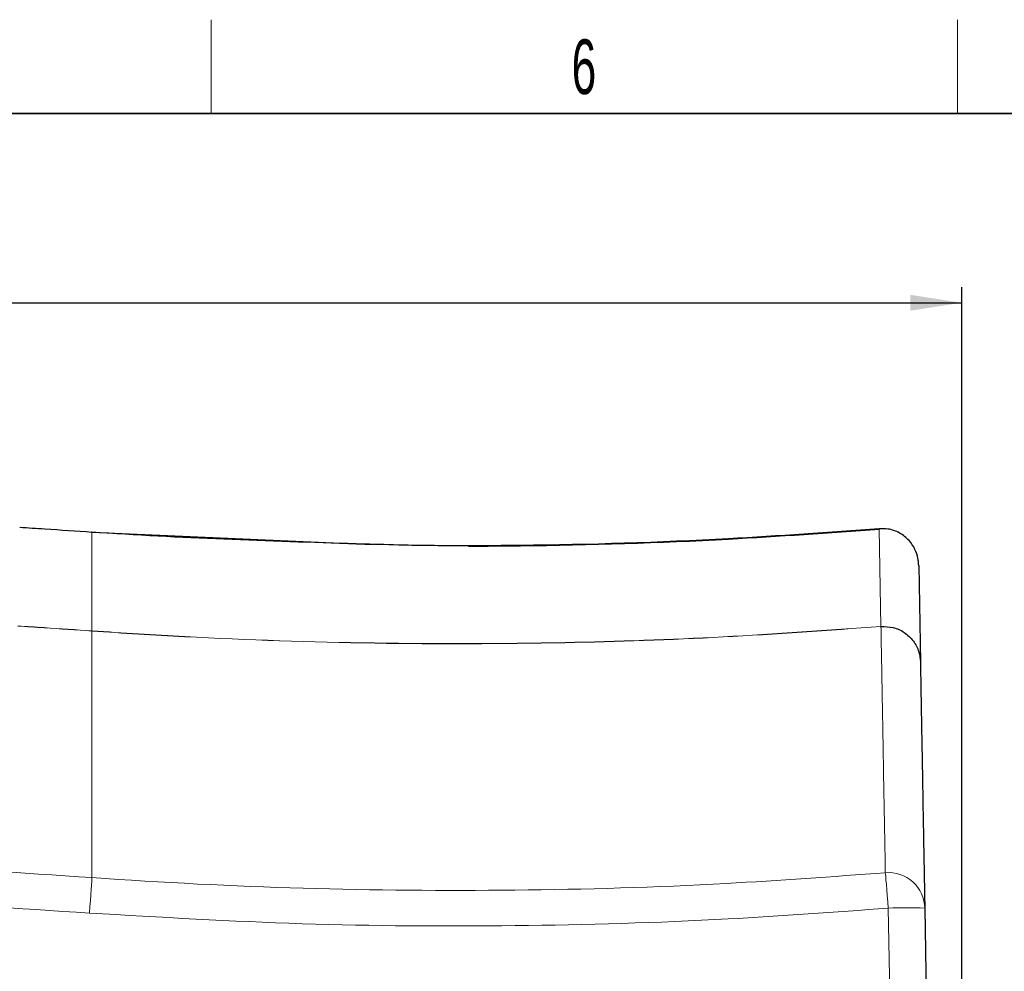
# Paper-space layout 'Blatt3' of a CAD drawing. Header units: millimetres. Extents: x 5 to 418, y 2 to 292.
# Tile 35 of 36: x 252 to 316, y 228 to 288. Entities that reach past the tile are written whole.
import ezdxf

# ---------------------------------------------------------------- set-up
doc = ezdxf.new("R2010")
doc.units = ezdxf.units.MM
doc.layers.add('SLD-0', color=7, linetype='Continuous')
doc.styles.add('SLDTEXTSTYLE0', font='TXT', dxfattribs={"width": 0.605})
doc.dimstyles.new('SLDDIMSTYLE5', dxfattribs={"dimtxt": 3.5, "dimasz": 3.302, "dimexe": 0, "dimexo": 0.0625, "dimgap": 0.875, "dimtad": 1, "dimlfac": 1.5, "dimrnd": 1e-09, "dimzin": 12, "dimdsep": 46, "dimtxsty": 'SLDTEXTSTYLE0', "dimsah": 1, "dimcen": 0.09, "dimadec": 0, "dimazin": 3, "dimtfac": 1, "dimtofl": 0, "dimtmove": 0, "dimatfit": 3, "dimfxl": 1, "dimfrac": 2, "dimtolj": 1, "dimtzin": 12, "dimarcsym": 0})

# ---------------------------------------------------------------- blocks, each defined once
blk = doc.blocks.new('_D_12')
at = {"layer": 'SLD-0', "color": 7}
for p, q in [((146.79, 140.933), (146.79, 271.389)), ((312.79, 140.933), (312.79, 271.389)), ((146.79, 270.389), (312.79, 270.389))]:
    blk.add_line(p, q, dxfattribs=at)
for points in [[(146.79, 270.389), (150.092, 269.881), (150.092, 270.897)], [(312.79, 270.389), (309.488, 270.897), (309.488, 269.881)]]:
    blk.add_solid(points, dxfattribs=at)
at = {"layer": 'SLD-0', "color": 7, "insert": (225.779, 274.901), "char_height": 3.5, "attachment_point": 1, "style": 'SLDTEXTSTYLE0'}
blk.add_mtext('249', dxfattribs=at)

psp = doc.layouts.new('Blatt3')

# ---------------------------------------------------------------- linework, layer by layer
at = {"color": 7, "linetype": 'Continuous', "lineweight": 18}
for p, q in [((307.5077, 255.9327), (307.5025, 255.9323)), ((307.6125, 249.687), (307.5025, 255.9323)), ((257.1231, 255.7145), (257.1227, 255.7145)), ((257.1231, 255.7145), (257.1231, 249.3965)), ((307.6115, 249.6756), (307.6125, 249.6794)), ((307.6125, 249.6794), (307.6125, 249.687)), ((257.1231, 249.3852), (257.1223, 249.3853)), ((257.1231, 249.3965), (257.1239, 249.3965)), ((257.1231, 249.3852), (257.1231, 233.6073)), ((308.6587, 199.0688), (308.0805, 231.6577))]:
    psp.add_line(p, q, dxfattribs=at)
at = {"color": 7, "linetype": 'Continuous', "lineweight": 25}
for p, q in [((257.1231, 255.7204), (257.1235, 255.7204)), ((257.1235, 255.7204), (274.0231, 254.9661)), ((274.0231, 254.9661), (275.136, 254.9313)), ((310.0246, 253.5785), (310.1343, 247.3971)), ((310.4135, 231.6576), (310.9917, 199.0688))]:
    psp.add_line(p, q, dxfattribs=at)
at = {"color": 7, "linetype": 'Continuous', "lineweight": 18, "flags": 128}
for points in [[(257.1227, 255.7145), (257.1228, 255.7159), (257.1229, 255.7171), (257.123, 255.7181), (257.123, 255.7189), (257.1231, 255.7196), (257.1231, 255.72), (257.1231, 255.7203), (257.1231, 255.7204)], [(257.1223, 249.3853), (257.1224, 249.3859), (257.1224, 249.3867), (257.1225, 249.3877), (257.1226, 249.389), (257.1227, 249.3905), (257.1228, 249.3923), (257.123, 249.3943), (257.1231, 249.3965)], [(307.8903, 233.9213), (307.8984, 233.831), (307.9122, 233.671), (307.9313, 233.4463), (307.955, 233.164), (307.9828, 232.8331), (308.0136, 232.4638), (308.0465, 232.0679), (308.0805, 231.6577)], [(257.1231, 233.6073), (257.1163, 233.5168), (257.1045, 233.3566), (257.0883, 233.1317), (257.068, 232.8492), (257.0444, 232.5179), (257.0182, 232.1483), (256.9901, 231.752), (256.9612, 231.3416)]]:
    psp.add_lwpolyline(points, dxfattribs=at)
at = {"color": 7, "linetype": 'Continuous', "lineweight": 25, "flags": 128}
for points in [[(257.1231, 255.7145), (257.1232, 255.7159), (257.1233, 255.7171), (257.1234, 255.7181), (257.1234, 255.7189), (257.1235, 255.7195), (257.1235, 255.72), (257.1235, 255.7203), (257.1235, 255.7204)], [(274.023, 254.9602), (274.023, 254.9616), (274.023, 254.9627), (274.0231, 254.9638), (274.0231, 254.9646), (274.0231, 254.9652), (274.0231, 254.9657), (274.0231, 254.966), (274.0231, 254.9661)]]:
    psp.add_lwpolyline(points, dxfattribs=at)
at = {"color": 7, "linetype": 'Continuous', "lineweight": 25}
psp.add_arc((307.623, 255.9432), 0.121, 182.373431, 185.144378, dxfattribs=at)
at = {"color": 7, "linetype": 'Continuous', "lineweight": 18}
for centre, radius, start, end in [((230.5068, 251.2661), 26.6827, 355.957792, 355.98204), ((308.0894, 231.6052), 2.3247, 1.290986, 94.913736), ((309.245, 198.8819), 32.7965, 87.958146, 92.034717)]:
    psp.add_arc(centre, radius, start, end, dxfattribs=at)
for points, knots in [([(257.1227, 255.7145), (256.1199, 255.7838), (254.578, 255.8902), (253.0356, 255.9885), (252.4965, 256.0229)], [0, 0, 0, 0, 0.6504329, 1, 1, 1, 1]), ([(252.3858, 249.7119), (252.9438, 249.6764), (254.5232, 249.5757), (256.1021, 249.4682), (257.1231, 249.3965), (257.1231, 249.3965)], [0, 0, 0, 0, 0.3532876, 0.9999916, 1, 1, 1, 1]), ([(257.1223, 249.3853), (256.1013, 249.4557), (254.5228, 249.5647), (252.9438, 249.6651), (252.3861, 249.7006)], [0, 0, 0, 0, 0.6468523, 1, 1, 1, 1]), ([(307.6115, 249.6756), (304.2435, 249.4304), (297.5075, 248.9399), (286.7031, 248.5703), (275.2146, 248.535), (265.1261, 248.8781), (259.1002, 249.2465), (257.1231, 249.3852), (257.1231, 249.3852)], [0, 0, 0, 0, 0.2004534, 0.400907, 0.6416257, 0.8823441, 0.9999992, 1, 1, 1, 1]), ([(257.1239, 249.3965), (259.1017, 249.2686), (265.1231, 248.8791), (275.2123, 248.55), (286.6989, 248.5808), (297.5063, 248.9513), (304.2428, 249.4417), (307.6125, 249.687)], [0, 0, 0, 0, 0.1176513, 0.3582004, 0.5990696, 0.7994424, 1, 1, 1, 1]), ([(307.8903, 233.9213), (307.8625, 235.4906), (307.8144, 238.2105), (307.758, 241.3955), (307.7142, 243.8708), (307.6775, 245.9417), (307.6482, 247.5996), (307.6255, 248.8849), (307.6161, 249.412), (307.6115, 249.6756)], [0, 0, 0, 0, 0.1861515, 0.3226408, 0.4591301, 0.5955772, 0.7320242, 0.8660121, 1, 1, 1, 1]), ([(151.2705, 232.6079), (159.1231, 233.2307), (171.5362, 234.2152), (188.5485, 234.9252), (202.2683, 235.2405), (215.9921, 235.2669), (229.7136, 235.0127), (243.4269, 234.4754), (252.56, 233.9282), (257.1231, 233.6073), (257.1231, 233.6073)], [0, 0, 0, 0, 0.2229873, 0.3524885, 0.4819898, 0.611491, 0.7409922, 0.870496, 0.9999996, 1, 1, 1, 1]), ([(257.1231, 233.6073), (257.1231, 233.6073), (261.6247, 233.2906), (270.6421, 232.8399), (284.1827, 232.7245), (296.6076, 233.0908), (304.4994, 233.6717), (307.8903, 233.9213)], [0, 0, 0, 0, 0.0000008, 0.2664214, 0.5328509, 0.7992808, 1, 1, 1, 1]), ([(256.9612, 231.3416), (252.412, 231.6341), (243.3136, 232.2193), (229.6467, 232.7388), (215.9731, 232.9964), (202.2967, 232.9689), (188.6244, 232.655), (171.671, 231.9474), (159.3011, 230.9662), (151.4758, 230.3455)], [0, 0, 0, 0, 0.1295027, 0.2590054, 0.3885077, 0.51801, 0.6475123, 0.7770145, 1, 1, 1, 1]), ([(308.0805, 231.6577), (304.6661, 231.4061), (296.7195, 230.8203), (284.209, 230.4594), (270.5721, 230.5443), (261.4982, 231.0758), (256.9612, 231.3416)], [0, 0, 0, 0, 0.200722, 0.4671477, 0.7335736, 1, 1, 1, 1])]:
    psp.add_open_spline(points, degree=3, knots=knots, dxfattribs=at)
at = {"color": 7, "linetype": 'Continuous', "lineweight": 25}
for points, knots in [([(252.4968, 256.0288), (253.036, 255.9944), (254.5784, 255.896), (256.1203, 255.7896), (257.1231, 255.7204)], [0, 0, 0, 0, 0.34956709, 1, 1, 1, 1]), ([(307.5025, 255.9323), (304.2853, 255.6992), (296.6429, 255.1454), (287.8721, 254.8748), (282.3268, 254.8438), (281.2179, 254.8376)], [0, 0, 0, 0, 0.3677464, 0.8735678, 1, 1, 1, 1]), ([(281.2179, 254.8187), (282.3269, 254.8249), (287.8726, 254.856), (296.644, 255.1264), (304.2869, 255.6799), (307.5043, 255.9129)], [0, 0, 0, 0, 0.1264321, 0.6322533, 1, 1, 1, 1]), ([(310.0148, 253.7686), (310.0041, 253.8594), (309.9714, 254.1384), (309.8008, 254.649), (309.4141, 255.2264), (308.8178, 255.6943), (308.1387, 255.9377), (307.6931, 255.9342), (307.5077, 255.9327)], [0, 0, 0, 0, 0.0795365, 0.2444066, 0.4285491, 0.6394011, 0.8500007, 1, 1, 1, 1]), ([(274.023, 254.9602), (268.3856, 255.14), (262.7482, 255.3198), (257.1231, 255.7145), (257.1231, 255.7145)], [0, 0, 0, 0, 0.9999976, 1, 1, 1, 1]), ([(281.2179, 254.8376), (279.926, 254.8428), (277.8079, 254.8514), (275.4214, 254.9244), (274.31, 254.9528), (274.023, 254.9602)], [0, 0, 0, 0, 0.5369671, 0.8804399, 1, 1, 1, 1]), ([(310.0246, 253.5785), (310.0245, 253.5808), (310.0244, 253.589), (310.0238, 253.6118), (310.0218, 253.673), (310.0178, 253.7281), (310.0148, 253.7686)], [0, 0, 0, 0, 0.0356607, 0.1300401, 0.3601195, 1, 1, 1, 1]), ([(307.6127, 249.6775), (307.876, 249.6731), (308.4026, 249.6642), (309.1304, 249.3212), (309.7074, 248.776), (310.0483, 248.1085), (310.1294, 247.6265), (310.1341, 247.4051), (310.1343, 247.3971)], [0, 0, 0, 0, 0.206016, 0.4120283, 0.6181532, 0.82455, 0.9936605, 1, 1, 1, 1]), ([(310.1343, 247.3971), (310.1389, 247.1335), (310.1483, 246.6062), (310.1711, 245.321), (310.2005, 243.6629), (310.2372, 241.5946), (310.2811, 239.1224), (310.3375, 235.9413), (310.3857, 233.2249), (310.4135, 231.6576)], [0, 0, 0, 0, 0.134348, 0.268696, 0.4050088, 0.5413216, 0.6776766, 0.8140316, 1, 1, 1, 1])]:
    psp.add_open_spline(points, degree=3, knots=knots, dxfattribs=at)
at = {"layer": 'SLD-0', "lineweight": 18}
for p, q in [((264.75, 282.5), (264.75, 288.5)), ((312.5, 282.5), (312.5, 288.5))]:
    psp.add_line(p, q, dxfattribs=at)
at = {"layer": 'SLD-0', "lineweight": 35}
psp.add_line((408, 282.5), (26, 282.5), dxfattribs=at)

# ---------------------------------------------------------------- texts
at = {"layer": 'SLD-0', "insert": (288.6027, 287.243), "char_height": 3.5, "attachment_point": 2, "style": 'SLDTEXTSTYLE0'}
psp.add_mtext('6', dxfattribs=at)

# ---------------------------------------------------------------- dimensions: what is measured, and where the dimension line sits
at = {"layer": 'SLD-0', "color": 7}
dim = psp.add_linear_dim(base=(312.7898, 270.3894), p1=(146.7898, 140.9331), p2=(312.7898, 140.9331), dimstyle='SLDDIMSTYLE5', dxfattribs=at)
dim.commit()
dim.dimension.update_dxf_attribs({"geometry": '_D_12', "text_midpoint": (229.7898, 270.3894), "dimtype": 160})

doc.saveas('drawing.dxf')
